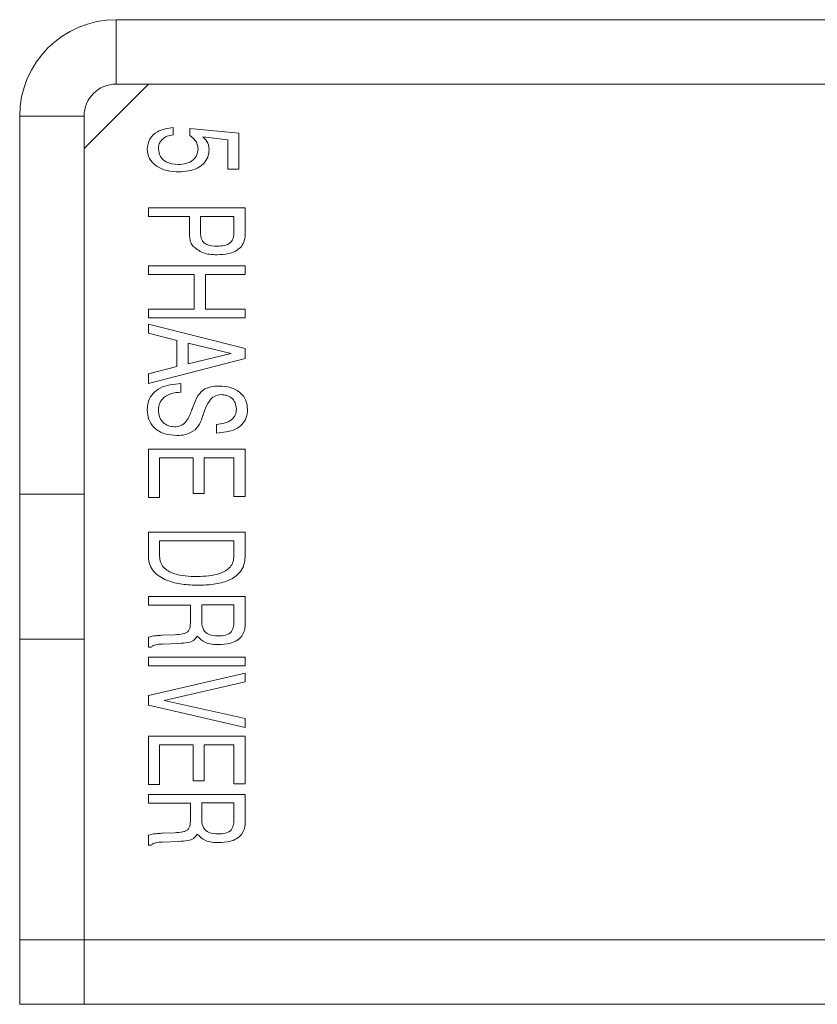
# Model space of a CAD drawing. Header units: millimetres. Extents: x 47 to 120.6, y 37.3 to 135.3.
# Tile 22 of 27: x 47 to 59.4, y 120 to 135.3. Entities that reach past the tile are written whole.
import ezdxf

# ---------------------------------------------------------------- set-up
doc = ezdxf.new("R2010")
doc.units = ezdxf.units.MM

msp = doc.modelspace()

# ---------------------------------------------------------------- linework, layer by layer
at = {"color": 7, "linetype": 'Continuous', "lineweight": 9}
for p, q in [((48.5018, 135.266), (48.5018, 134.266)), ((48.5018, 135.266), (68.3768, 135.266)), ((49.0018, 134.266), (48.0018, 133.266)), ((48.5018, 134.266), (68.3768, 134.266)), ((48.0018, 133.766), (47.0018, 133.766)), ((47.0018, 127.891), (47.0018, 133.766)), ((48.0018, 127.891), (48.0018, 133.766)), ((49.3853, 133.593), (49.3853, 133.4776)), ((49.6437, 133.5737), (50.4057, 133.5004)), ((49.6437, 133.4653), (49.6437, 133.5737)), ((50.2326, 133.401), (49.8471, 133.4445)), ((50.4057, 133.5004), (50.4057, 132.9454)), ((50.2326, 132.9454), (50.2326, 133.401)), ((50.4057, 132.9454), (50.2326, 132.9454)), ((49.0018, 132.343), (50.5018, 132.343)), ((49.0018, 132.2083), (49.0018, 132.343)), ((49.6365, 132.2083), (49.0018, 132.2083)), ((49.6365, 131.9926), (49.6365, 132.2083)), ((50.3288, 132.2083), (49.8095, 132.2083)), ((49.8095, 132.2083), (49.8095, 131.9698)), ((50.3288, 131.9592), (50.3288, 132.2083)), ((50.5018, 132.343), (50.5018, 131.9656)), ((49.0018, 131.4391), (50.5018, 131.4391)), ((49.0018, 131.3045), (49.0018, 131.4391)), ((50.5018, 131.4391), (50.5018, 131.3045)), ((49.7134, 131.3045), (49.0018, 131.3045)), ((49.7134, 130.766), (49.7134, 131.3045)), ((49.8865, 131.3045), (49.8865, 130.766)), ((50.5018, 131.3045), (49.8865, 131.3045)), ((49.0018, 130.766), (49.7134, 130.766)), ((49.0018, 130.6314), (49.0018, 130.766)), ((49.8865, 130.766), (50.5018, 130.766)), ((50.5018, 130.766), (50.5018, 130.6314)), ((50.5018, 130.6314), (49.0018, 130.6314)), ((49.0018, 130.5353), (50.5018, 130.1543)), ((49.0018, 130.3937), (49.0018, 130.5353)), ((49.4442, 130.2832), (49.0018, 130.3937)), ((49.4442, 129.8748), (49.4442, 130.2832)), ((50.2852, 130.077), (49.6172, 130.2396)), ((49.6172, 130.2396), (49.6172, 129.9163)), ((49.6172, 129.9163), (50.2852, 130.077)), ((50.5018, 130.1543), (50.5018, 129.9986)), ((50.5018, 129.9986), (49.0018, 129.6122)), ((49.0018, 129.7648), (49.4442, 129.8748)), ((49.0018, 129.6122), (49.0018, 129.7648)), ((49.5018, 129.6122), (49.5018, 129.4776)), ((50.0595, 128.843), (50.0586, 128.9776)), ((49.0018, 128.593), (50.5018, 128.593)), ((49.0018, 127.843), (49.0018, 128.593)), ((50.5018, 128.593), (50.5018, 127.855)), ((49.1749, 128.4583), (49.1749, 127.843)), ((49.6942, 128.4583), (49.1749, 128.4583)), ((49.6942, 127.901), (49.6942, 128.4583)), ((49.8672, 128.4583), (49.8672, 127.901)), ((50.3288, 128.4583), (49.8672, 128.4583)), ((50.3288, 127.855), (50.3288, 128.4583)), ((47.0018, 127.891), (48.0018, 127.891)), ((47.0018, 127.891), (47.0018, 125.641)), ((48.0018, 125.641), (48.0018, 127.891)), ((49.1749, 127.843), (49.0018, 127.843)), ((49.8672, 127.901), (49.6942, 127.901)), ((50.5018, 127.855), (50.3288, 127.855)), ((49.0018, 127.3045), (50.5018, 127.3045)), ((49.0018, 126.9211), (49.0018, 127.3045)), ((50.5018, 127.3045), (50.5018, 126.9154)), ((49.1749, 127.1699), (49.1749, 126.9274)), ((50.3288, 127.1699), (49.1749, 127.1699)), ((50.3288, 126.9274), (50.3288, 127.1699)), ((49.0018, 126.3045), (50.5018, 126.3045)), ((49.0018, 126.1699), (49.0018, 126.3045)), ((50.5018, 126.3045), (50.5018, 125.9058)), ((49.6557, 126.1699), (49.0018, 126.1699)), ((49.6557, 125.9406), (49.6557, 126.1699)), ((49.8288, 126.1714), (49.8288, 125.9292)), ((50.3288, 126.1714), (49.8288, 126.1714)), ((50.3288, 125.9292), (50.3288, 126.1714)), ((47.0018, 125.641), (48.0018, 125.641)), ((47.0018, 120.966), (47.0018, 125.641)), ((48.0018, 120.966), (48.0018, 125.641)), ((49.0018, 125.516), (49.0018, 125.6723)), ((49.2059, 125.6993), (49.2122, 125.6993)), ((49.2122, 125.6993), (49.4111, 125.7083)), ((49.0442, 125.516), (49.0018, 125.516)), ((49.4733, 125.5737), (49.2215, 125.5644)), ((49.0018, 125.3622), (50.5018, 125.3622)), ((49.0018, 125.2276), (49.0018, 125.3622)), ((50.5018, 125.3622), (50.5018, 125.2276)), ((50.5018, 125.2276), (49.0018, 125.2276)), ((49.0018, 124.766), (50.5018, 125.1122)), ((50.5018, 125.1122), (50.5018, 124.9755)), ((50.5018, 124.9755), (49.2461, 124.6873)), ((49.0018, 124.6122), (49.0018, 124.766)), ((50.5018, 124.266), (49.0018, 124.6122)), ((49.2461, 124.6873), (50.5018, 124.4058)), ((50.5018, 124.4058), (50.5018, 124.266)), ((49.0018, 124.1314), (50.5018, 124.1314)), ((49.0018, 123.3814), (49.0018, 124.1314)), ((50.5018, 124.1314), (50.5018, 123.3934)), ((49.1749, 123.9968), (49.1749, 123.3814)), ((49.6942, 123.9968), (49.1749, 123.9968)), ((49.6942, 123.4394), (49.6942, 123.9968)), ((49.8672, 123.9968), (49.8672, 123.4394)), ((50.3288, 123.9968), (49.8672, 123.9968)), ((50.3288, 123.3934), (50.3288, 123.9968)), ((49.1749, 123.3814), (49.0018, 123.3814)), ((49.8672, 123.4394), (49.6942, 123.4394)), ((50.5018, 123.3934), (50.3288, 123.3934)), ((49.0018, 123.2276), (50.5018, 123.2276)), ((49.0018, 123.093), (49.0018, 123.2276)), ((50.5018, 123.2276), (50.5018, 122.8288)), ((49.6557, 123.093), (49.0018, 123.093)), ((49.6557, 122.8637), (49.6557, 123.093)), ((49.8288, 123.0945), (49.8288, 122.8523)), ((50.3288, 123.0945), (49.8288, 123.0945)), ((50.3288, 122.8523), (50.3288, 123.0945)), ((49.0018, 122.4391), (49.0018, 122.5954)), ((49.2059, 122.6224), (49.2122, 122.6224)), ((49.2122, 122.6224), (49.4111, 122.6314)), ((49.0442, 122.4391), (49.0018, 122.4391)), ((49.4733, 122.4968), (49.2215, 122.4875)), ((47.0018, 120.966), (48.0018, 120.966)), ((47.0018, 119.966), (47.0018, 120.966)), ((48.0018, 120.966), (83.9518, 120.966)), ((48.0018, 120.966), (48.0018, 119.966)), ((48.0018, 119.966), (47.0018, 119.966)), ((81.15, 119.966), (48.0018, 119.966)), ((56.0256, 119.9654), (56.0256, 119.966))]:
    msp.add_line(p, q, dxfattribs=at)
for radius in [1.5, 0.5]:
    msp.add_arc((48.5018, 133.766), radius, 90, 180, dxfattribs=at)
for points, knots in [([(48.9826, 133.2555), (48.9907, 133.3101), (49.007, 133.4194), (49.1615, 133.557), (49.3004, 133.5793), (49.3853, 133.593)], [0, 0, 0, 0, 0.2793412, 0.5596452, 1, 1, 1, 1]), ([(49.3853, 133.4776), (49.353, 133.4719), (49.2884, 133.4606), (49.2105, 133.4091), (49.1626, 133.337), (49.158, 133.2855), (49.1557, 133.2597)], [0, 0, 0, 0, 0.2805486, 0.5601818, 0.7799596, 1, 1, 1, 1]), ([(49.7711, 133.2582), (49.769, 133.282), (49.7647, 133.3295), (49.7234, 133.4064), (49.6739, 133.4429), (49.6437, 133.4653)], [0, 0, 0, 0, 0.2802771, 0.5604969, 1, 1, 1, 1]), ([(49.8471, 133.4445), (49.8779, 133.4137), (49.9331, 133.3585), (49.9408, 133.2816), (49.9442, 133.2477)], [0, 0, 0, 0, 0.5592664, 1, 1, 1, 1]), ([(49.4787, 132.9007), (49.4149, 132.9041), (49.2875, 132.9109), (49.1228, 132.9831), (49.0022, 133.1044), (48.9891, 133.2052), (48.9826, 133.2555)], [0, 0, 0, 0, 0.2810902, 0.5611701, 0.780792, 1, 1, 1, 1]), ([(49.1557, 133.2597), (49.1616, 133.2185), (49.1735, 133.1359), (49.292, 133.0329), (49.398, 133.0224), (49.4628, 133.016)], [0, 0, 0, 0, 0.279593, 0.5599377, 1, 1, 1, 1]), ([(49.4628, 133.016), (49.5041, 133.0183), (49.5866, 133.0227), (49.6928, 133.0741), (49.7617, 133.1604), (49.768, 133.2256), (49.7711, 133.2582)], [0, 0, 0, 0, 0.2810073, 0.5606322, 0.780109, 1, 1, 1, 1]), ([(49.9442, 133.2477), (49.9404, 133.207), (49.9328, 133.1255), (49.86, 133.0231), (49.7136, 132.9205), (49.5755, 132.9088), (49.4787, 132.9007)], [0, 0, 0, 0, 0.1869543, 0.373669, 0.5609278, 1, 1, 1, 1]), ([(49.6963, 131.7426), (49.6818, 131.7627), (49.6529, 131.8031), (49.6376, 131.8912), (49.6369, 131.9541), (49.6365, 131.9926)], [0, 0, 0, 0, 0.2793996, 0.5593081, 1, 1, 1, 1]), ([(49.8095, 131.9698), (49.8106, 131.9449), (49.8127, 131.8952), (49.8366, 131.8221), (49.9238, 131.7494), (50.01, 131.7479), (50.0707, 131.7468)], [0, 0, 0, 0, 0.18769918, 0.37461451, 0.56044893, 1, 1, 1, 1]), ([(50.0707, 131.7468), (50.1066, 131.7481), (50.1781, 131.7505), (50.278, 131.7879), (50.3248, 131.8741), (50.3275, 131.9308), (50.3288, 131.9592)], [0, 0, 0, 0, 0.2814373, 0.5601136, 0.7791463, 1, 1, 1, 1]), ([(50.5018, 131.9656), (50.5025, 131.9204), (50.5036, 131.84), (50.4629, 131.7712), (50.4451, 131.7411)], [0, 0, 0, 0, 0.561536, 1, 1, 1, 1]), ([(50.0692, 131.6122), (49.9914, 131.6155), (49.8529, 131.6215), (49.744, 131.7057), (49.6963, 131.7426)], [0, 0, 0, 0, 0.5612854, 1, 1, 1, 1]), ([(50.4451, 131.7411), (50.4168, 131.715), (50.3602, 131.6628), (50.2272, 131.6204), (50.1291, 131.6153), (50.0692, 131.6122)], [0, 0, 0, 0, 0.2791107, 0.5594079, 1, 1, 1, 1]), ([(48.9826, 129.2038), (48.9861, 129.2503), (48.9931, 129.3432), (49.0673, 129.4659), (49.2337, 129.5864), (49.3913, 129.6015), (49.5018, 129.6122)], [0, 0, 0, 0, 0.1870791, 0.3736774, 0.5607063, 1, 1, 1, 1]), ([(49.5018, 129.4776), (49.4555, 129.4744), (49.3629, 129.468), (49.2449, 129.4088), (49.1664, 129.3129), (49.1593, 129.2396), (49.1557, 129.2029)], [0, 0, 0, 0, 0.2808807, 0.5605017, 0.780077, 1, 1, 1, 1]), ([(49.6854, 129.2315), (49.7046, 129.2826), (49.7429, 129.3845), (49.8332, 129.5154), (49.9693, 129.5682), (50.0553, 129.5719), (50.0983, 129.5737)], [0, 0, 0, 0, 0.280981, 0.5598569, 0.7794413, 1, 1, 1, 1]), ([(50.0983, 129.5737), (50.1587, 129.5699), (50.2794, 129.5624), (50.431, 129.4794), (50.527, 129.3508), (50.5359, 129.2557), (50.5403, 129.208)], [0, 0, 0, 0, 0.2807813, 0.560357, 0.7799926, 1, 1, 1, 1]), ([(50.1296, 129.4391), (50.0935, 129.4338), (50.0213, 129.4231), (49.9273, 129.327), (49.8936, 129.2413), (49.8729, 129.1888)], [0, 0, 0, 0, 0.2789444, 0.5588696, 1, 1, 1, 1]), ([(50.3672, 129.2171), (50.3639, 129.2516), (50.3573, 129.3206), (50.2913, 129.3962), (50.2105, 129.4345), (50.1566, 129.4376), (50.1296, 129.4391)], [0, 0, 0, 0, 0.2797908, 0.5586699, 0.7790609, 1, 1, 1, 1]), ([(49.4457, 128.8045), (49.381, 128.8086), (49.2521, 128.8169), (49.091, 128.9094), (48.9949, 129.0512), (48.9867, 129.1529), (48.9826, 129.2038)], [0, 0, 0, 0, 0.2806943, 0.5599739, 0.7796447, 1, 1, 1, 1]), ([(49.1557, 129.2029), (49.1588, 129.163), (49.1649, 129.0834), (49.2352, 128.9911), (49.3284, 128.9448), (49.3907, 128.941), (49.4219, 128.9391)], [0, 0, 0, 0, 0.2802047, 0.5589898, 0.779162, 1, 1, 1, 1]), ([(49.4219, 128.9391), (49.459, 128.9457), (49.5333, 128.9588), (49.6235, 129.0643), (49.6571, 129.1527), (49.6776, 129.2068)], [0, 0, 0, 0, 0.2783579, 0.5585267, 1, 1, 1, 1]), ([(49.6776, 129.2068), (49.679, 129.2115), (49.6813, 129.2198), (49.6842, 129.2279), (49.6854, 129.2315)], [0, 0, 0, 0, 0.5600041, 1, 1, 1, 1]), ([(49.8729, 129.1888), (49.8691, 129.1782), (49.8622, 129.1592), (49.8557, 129.1401), (49.8528, 129.1317)], [0, 0, 0, 0, 0.560001, 1, 1, 1, 1]), ([(50.0586, 128.9776), (50.0994, 128.9812), (50.1808, 128.9885), (50.2872, 129.0356), (50.358, 129.1199), (50.3642, 129.1846), (50.3672, 129.2171)], [0, 0, 0, 0, 0.28110794, 0.56087048, 0.78020928, 1, 1, 1, 1]), ([(50.5403, 129.208), (50.5368, 129.1655), (50.5299, 129.0805), (50.4576, 128.9712), (50.305, 128.8628), (50.1607, 128.8511), (50.0595, 128.843)], [0, 0, 0, 0, 0.1870599, 0.3736884, 0.5608472, 1, 1, 1, 1]), ([(49.8477, 129.1167), (49.8323, 129.0703), (49.8048, 128.9876), (49.7496, 128.9205), (49.7254, 128.891)], [0, 0, 0, 0, 0.561162, 1, 1, 1, 1]), ([(49.8528, 129.1317), (49.8519, 129.1289), (49.8503, 129.1238), (49.8485, 129.1189), (49.8477, 129.1167)], [0, 0, 0, 0, 0.559948, 1, 1, 1, 1]), ([(49.7254, 128.891), (49.6771, 128.8619), (49.5906, 128.8097), (49.49, 128.8061), (49.4457, 128.8045)], [0, 0, 0, 0, 0.55831927, 1, 1, 1, 1]), ([(49.7738, 126.4776), (49.6911, 126.4801), (49.5258, 126.4853), (49.2839, 126.5421), (49.1005, 126.6516), (49.0123, 126.7967), (49.0053, 126.8796), (49.0018, 126.9211)], [0, 0, 0, 0, 0.2508338, 0.5012695, 0.7500743, 0.8749782, 1, 1, 1, 1]), ([(49.1749, 126.9274), (49.1775, 126.8964), (49.1825, 126.8344), (49.2496, 126.7264), (49.4484, 126.6215), (49.6343, 126.6159), (49.7585, 126.6122)], [0, 0, 0, 0, 0.1252528, 0.2502974, 0.4992871, 1, 1, 1, 1]), ([(49.7585, 126.6122), (49.8804, 126.6167), (50.0629, 126.6236), (50.2555, 126.7303), (50.321, 126.8363), (50.3262, 126.897), (50.3288, 126.9274)], [0, 0, 0, 0, 0.5005422, 0.7496788, 0.8747492, 1, 1, 1, 1]), ([(50.5018, 126.9154), (50.499, 126.8756), (50.4933, 126.796), (50.4367, 126.6877), (50.3482, 126.606), (50.2072, 126.5314), (50.0117, 126.4848), (49.8531, 126.48), (49.7738, 126.4776)], [0, 0, 0, 0, 0.1249284, 0.2496808, 0.3745577, 0.4996557, 0.7495944, 1, 1, 1, 1]), ([(49.4111, 125.7083), (49.4533, 125.7114), (49.5121, 125.7157), (49.5854, 125.7346), (49.6414, 125.7755), (49.6529, 125.8568), (49.6548, 125.9149), (49.6557, 125.9406)], [0, 0, 0, 0, 0.31459816, 0.43813986, 0.56033956, 0.80564755, 1, 1, 1, 1]), ([(49.8288, 125.9292), (49.8299, 125.8903), (49.8321, 125.8133), (49.9224, 125.6937), (50.0258, 125.6909), (50.0893, 125.6891)], [0, 0, 0, 0, 0.2823309, 0.55950347, 1, 1, 1, 1]), ([(50.0893, 125.6891), (50.1264, 125.6901), (50.1999, 125.6921), (50.2981, 125.7468), (50.3258, 125.8423), (50.3278, 125.9002), (50.3288, 125.9292)], [0, 0, 0, 0, 0.2816568, 0.5579453, 0.7783412, 1, 1, 1, 1]), ([(50.5018, 125.9058), (50.5029, 125.8616), (50.5048, 125.7829), (50.4664, 125.7148), (50.4496, 125.6849)], [0, 0, 0, 0, 0.5618277, 1, 1, 1, 1]), ([(49.0018, 125.6723), (49.0395, 125.6805), (49.1068, 125.6951), (49.1756, 125.698), (49.2059, 125.6993)], [0, 0, 0, 0, 0.5593292, 1, 1, 1, 1]), ([(49.7555, 125.6864), (49.7388, 125.6606), (49.7052, 125.6088), (49.596, 125.5812), (49.5199, 125.5766), (49.4733, 125.5737)], [0, 0, 0, 0, 0.2778402, 0.5577519, 1, 1, 1, 1]), ([(50.0926, 125.5545), (50.0201, 125.5573), (49.8911, 125.5622), (49.7968, 125.6486), (49.7555, 125.6864)], [0, 0, 0, 0, 0.561695, 1, 1, 1, 1]), ([(50.4496, 125.6849), (50.4231, 125.6593), (50.3701, 125.608), (50.2442, 125.5629), (50.1501, 125.5577), (50.0926, 125.5545)], [0, 0, 0, 0, 0.2794641, 0.5596089, 1, 1, 1, 1]), ([(49.2215, 125.5644), (49.1865, 125.5621), (49.1378, 125.5589), (49.0754, 125.544), (49.0546, 125.5253), (49.0442, 125.516)], [0, 0, 0, 0, 0.5612182, 0.7815361, 1, 1, 1, 1]), ([(49.4111, 122.6314), (49.4533, 122.6345), (49.5121, 122.6388), (49.5854, 122.6577), (49.6414, 122.6985), (49.6529, 122.7798), (49.6548, 122.838), (49.6557, 122.8637)], [0, 0, 0, 0, 0.3145982, 0.4381399, 0.5603396, 0.8056476, 1, 1, 1, 1]), ([(49.8288, 122.8523), (49.8299, 122.8134), (49.8321, 122.7363), (49.9224, 122.6168), (50.0258, 122.6139), (50.0893, 122.6122)], [0, 0, 0, 0, 0.2823309, 0.5595035, 1, 1, 1, 1]), ([(50.0893, 122.6122), (50.1264, 122.6132), (50.1999, 122.6152), (50.2981, 122.6699), (50.3258, 122.7654), (50.3278, 122.8233), (50.3288, 122.8523)], [0, 0, 0, 0, 0.2816568, 0.5579453, 0.7783412, 1, 1, 1, 1]), ([(50.5018, 122.8288), (50.5029, 122.7846), (50.5048, 122.706), (50.4664, 122.6378), (50.4496, 122.608)], [0, 0, 0, 0, 0.5618277, 1, 1, 1, 1]), ([(49.0018, 122.5954), (49.0395, 122.6036), (49.1068, 122.6182), (49.1756, 122.6211), (49.2059, 122.6224)], [0, 0, 0, 0, 0.5593292, 1, 1, 1, 1]), ([(49.7555, 122.6095), (49.7388, 122.5837), (49.7052, 122.5319), (49.596, 122.5043), (49.5199, 122.4996), (49.4733, 122.4968)], [0, 0, 0, 0, 0.2778402, 0.5577519, 1, 1, 1, 1]), ([(50.0926, 122.4776), (50.0201, 122.4803), (49.8911, 122.4853), (49.7968, 122.5716), (49.7555, 122.6095)], [0, 0, 0, 0, 0.561695, 1, 1, 1, 1]), ([(50.4496, 122.608), (50.4231, 122.5824), (50.3701, 122.5311), (50.2442, 122.486), (50.1501, 122.4808), (50.0926, 122.4776)], [0, 0, 0, 0, 0.2794641, 0.5596089, 1, 1, 1, 1]), ([(49.2215, 122.4875), (49.1865, 122.4852), (49.1378, 122.482), (49.0754, 122.467), (49.0546, 122.4484), (49.0442, 122.4391)], [0, 0, 0, 0, 0.5612182, 0.7815361, 1, 1, 1, 1])]:
    msp.add_open_spline(points, degree=3, knots=knots, dxfattribs=at)

doc.saveas('drawing.dxf')
